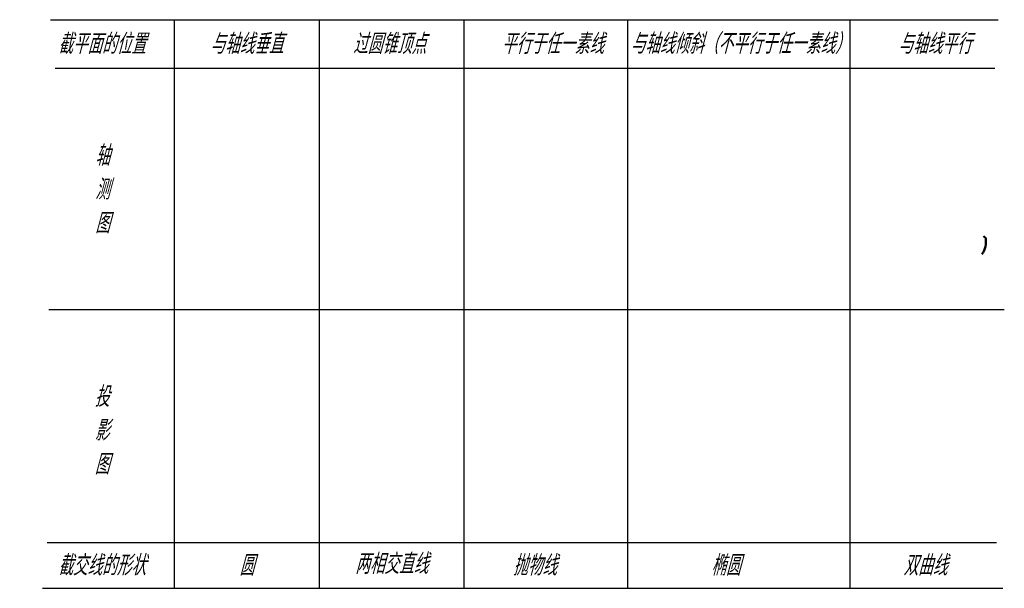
# Model space of a CAD drawing. Header units: millimetres. Extents: x 317 to 521, y 47 to 165.
import ezdxf

# ---------------------------------------------------------------- set-up
doc = ezdxf.new("R2010")
doc.units = ezdxf.units.MM
doc.header["$LTSCALE"] = 0.5
doc.layers.add('文字层', color=227, linetype='Continuous', lineweight=20)
doc.layers.add('粗实线层', color=7, linetype='Continuous', lineweight=50)
doc.layers.add('细实线层', color=7, linetype='Continuous')
doc.styles.add('工程斜体', font='gbeitc.shx', dxfattribs={"bigfont": 'gbcbig.shx'})

# ---------------------------------------------------------------- blocks, each defined once
blk = doc.blocks.new('rtr')
at = {"layer": '粗实线层', "ltscale": 0.5}
for q in [(144.29, 7.62), (144.74, 7.17)]:
    blk.add_line((144.74, 7.17), q, dxfattribs=at)
blk.add_arc((140.34, 6.5), 4.45, 324.0469, 8.684, dxfattribs=at)
at = {"layer": '细实线层', "color": 7, "ltscale": 0.5}
for p, q in [((-48.98, 52.41), (147.28, 52.41)), ((-23.34, 52.41), (-23.34, -65.26)), ((6.66, 52.41), (6.66, -65.26)), ((36.66, 52.41), (36.66, -65.26)), ((70.54, 52.41), (70.54, -65.26)), ((116.58, 52.41), (116.58, -65.26)), ((-48, 42.41), (146.62, 42.41)), ((-49.31, -7.59), (148.58, -7.59)), ((-49.64, -55.79), (146.95, -55.79)), ((-50.62, -65.26), (148.26, -65.26))]:
    blk.add_line(p, q, dxfattribs=at)
at = {"layer": '文字层', "color": 7, "ltscale": 0.5, "char_height": 4.2, "attachment_point": 5, "style": '工程斜体'}
for s, insert, width in [('截平面的位置', (-38.34, 47.41), 36), ('与轴线垂直', (-8.34, 47.41), 36), ('过圆锥顶点', (21.22, 47.41), 36), ('平行于任一素线', (55.02, 47.41), 36), ('与轴线倾斜（不平行于任一素线）', (93.82, 47.41), 77.1462), ('与轴线平行', (134.15, 47.41), 36), ('轴\\P测\\P图', (-38.24, 17.3), 36), ('投\\P影\\P图', (-38.34, -32.59), 36), ('两相交直线', (21.65, -60.19), 36), ('截交线的形状', (-38.34, -60.52), 36), ('圆', (-8.34, -60.52), 36), ('抛物线', (51.32, -60.52), 36), ('椭圆', (90.88, -60.52), 36), ('双曲线', (132.19, -60.52), 36)]:
    blk.add_mtext(s, dxfattribs=dict(at, insert=insert, width=width))

msp = doc.modelspace()

# ---------------------------------------------------------------- block references
at = {"layer": '粗实线层'}
msp.add_blockref('rtr', (372.29, 112.22), dxfattribs=at)

doc.saveas('drawing.dxf')
